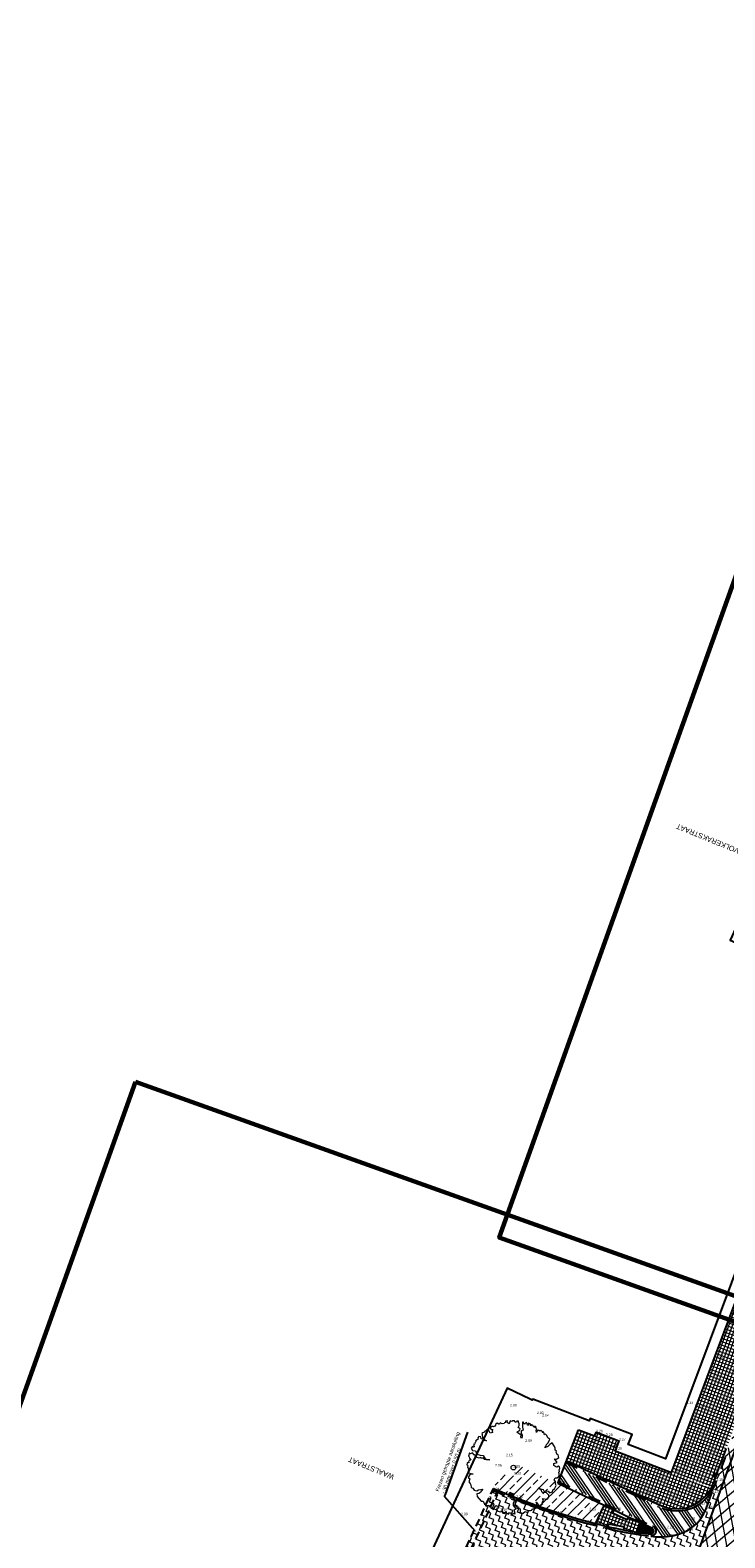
# Model space of a CAD drawing. Header units: metres. Extents: x 136326 to 137932, y 453212 to 454725.
# Tile 51 of 92: x 136539 to 136606, y 453922 to 454067. Entities that reach past the tile are written whole.
import ezdxf
from ezdxf import colors
from ezdxf.entities.mleader import LeaderData, LeaderLine
from ezdxf.math import Vec2, Vec3

# ---------------------------------------------------------------- set-up
doc = ezdxf.new("R2010")
doc.units = ezdxf.units.M
for name, pattern in [('CENTER__G5', [2.4, 1.5, -0.3, 0.3, -0.3]), ('DIVIDE__G5', [3.75, 1.5, -0.75, 0, -0.75, 0, -0.75]), ('HIDDEN__G5', [1.125, 0.75, -0.375])]:
    doc.linetypes.add(name, pattern=pattern)
for name, color, linetype, lineweight in [('-DR-alg-bladkaders viewports', 7, 'Continuous', 60), ('-DR-bs-boom', 253, 'Continuous', 13), ('-DR-v-vh-arc-asfalt opbreken', 252, 'Continuous', 9), ('-DR-v-vh-arc-asfalt opbreken middengeleiders', 252, 'Continuous', 9), ('-DR-v-vh-arc-asfalt-teervrij', 252, 'Continuous', 9), ('-DR-v-vh-arc-bss grijs keiformaat', 252, 'Continuous', 9), ('-DR-v-vh-arc-bss-rood', 11, 'Continuous', 9), ('-DR-v-vh-arc-tegels', 252, 'Continuous', 9)]:
    doc.layers.add(name, color=color, linetype=linetype, lineweight=lineweight)
doc.layers.add('-DR-alg-hulplijnen kantverharding asfalt nieuwe fietsstraat', color=7, linetype='Continuous', true_color=0xff9429, plot=False)
for name, color, linetype in [('-DR-alg-projectgrens 1-200', 3, 'PROJECTGRENS_1-200'), ('-DR-alg-txt-straatnaam', 2, 'Continuous'), ('-DR-bs-txt-hoogtemaat', 253, 'Continuous'), ('-DR-nw-vh-scheiding erfgrens en bebouwing', 3, 'Continuous'), ('-DR-v-txt', 2, 'Continuous'), ('-DR-v-vh-asfalt frezen aansluiting', 1, 'HIDDEN__G5'), ('-DR-v-vh-asfalt zagen', 10, 'CENTER__G5'), ('-DR-v-vh-band 18-20x25', 5, 'DIVIDE__G5'), ('-DR-v-vh-band achterkant band', 1, 'Continuous')]:
    doc.layers.add(name, color=color, linetype=linetype)
doc.layers.add('B-ME-IE-MEUBILAIR_TROTTOIRKOLK-S', color=1, linetype='Continuous', lineweight=0, true_color=0xff0000)
doc.styles.add('CE', font='txt', dxfattribs={"height": 1.8})
doc.styles.add('Drong', font='txt', dxfattribs={"height": 1.8})
doc.linetypes.add('PROJECTGRENS_1-200', pattern='A,0.32,-0.13,[133,ltypeshp.shx,S=0.13,R=0,X=-0.13,Y=0],-0.13,1.27', length=1.85)
pattern_1 = [(220.33563, (136419.718, 453326.2367), (0.5825375, -0.6860394), []), (280.33563, (136419.718, 453326.2367), (0.8853963, 0.1614725), [])]

# ---------------------------------------------------------------- blocks, each defined once
blk = doc.blocks.new('*U83')
blk.add_hatch(color=256).paths.add_polyline_path([(0.15, -0.04), (0.42, -0.05), (0.4, -0.44), (0.13, -0.43)])
blk.add_lwpolyline([(0, 0), (0.45, -0.03), (0.42, -0.48), (-0.03, -0.45)], close=True)
blk = doc.blocks.new('trottoirkolk')
blk.add_hatch(color=256).paths.add_polyline_path([(0.03, 0.15), (0.03, 0.42), (0.42, 0.42), (0.42, 0.15)])
blk.add_lwpolyline([(0, 0), (0, 0.45), (0.45, 0.45), (0.45, 0)], close=True)
blk = doc.blocks.new('Boom bestaand 1')
blk.add_lwpolyline([(-0.061, 0.392), (-0.074, 0.412), (-0.087, 0.422), (-0.093, 0.441), (-0.111, 0.462), (-0.124, 0.475), (-0.145, 0.464), (-0.173, 0.461), (-0.195, 0.453), (-0.189, 0.446), (-0.202, 0.443), (-0.207, 0.444), (-0.217, 0.447), (-0.224, 0.44), (-0.217, 0.434), (-0.227, 0.434), (-0.233, 0.433), (-0.25, 0.426), (-0.243, 0.417), (-0.248, 0.409), (-0.259, 0.404), (-0.254, 0.395), (-0.253, 0.381), (-0.246, 0.375), (-0.266, 0.379), (-0.273, 0.382), (-0.272, 0.393), (-0.285, 0.387), (-0.296, 0.388), (-0.299, 0.395), (-0.315, 0.382), (-0.303, 0.374), (-0.314, 0.372), (-0.323, 0.369), (-0.328, 0.373), (-0.34, 0.361), (-0.336, 0.346), (-0.353, 0.354), (-0.37, 0.333), (-0.349, 0.329), (-0.357, 0.316), (-0.371, 0.32), (-0.384, 0.319), (-0.38, 0.295), (-0.378, 0.294), (-0.389, 0.287), (-0.401, 0.29), (-0.406, 0.28), (-0.384, 0.27), (-0.359, 0.259), (-0.325, 0.253), (-0.327, 0.234), (-0.318, 0.228), (-0.301, 0.219), (-0.282, 0.222), (-0.261, 0.215), (-0.252, 0.201), (-0.27, 0.204), (-0.283, 0.212), (-0.295, 0.205), (-0.332, 0.185), (-0.341, 0.22), (-0.351, 0.229), (-0.372, 0.215), (-0.388, 0.236), (-0.404, 0.241), (-0.423, 0.241), (-0.432, 0.247), (-0.442, 0.229), (-0.432, 0.222), (-0.436, 0.211), (-0.442, 0.208), (-0.453, 0.207), (-0.461, 0.192), (-0.457, 0.18), (-0.467, 0.17), (-0.473, 0.165), (-0.447, 0.144), (-0.456, 0.136), (-0.471, 0.132), (-0.484, 0.14), (-0.488, 0.117), (-0.485, 0.116), (-0.475, 0.114), (-0.477, 0.101), (-0.471, 0.095), (-0.475, 0.075), (-0.493, 0.061), (-0.485, 0.047), (-0.488, 0.04), (-0.502, 0.03), (-0.497, 0.005), (-0.49, 0.002), (-0.483, -0.006), (-0.483, -0.021), (-0.489, -0.025), (-0.492, -0.035), (-0.488, -0.047), (-0.487, -0.059), (-0.48, -0.057), (-0.465, -0.049), (-0.459, -0.042), (-0.449, -0.053), (-0.433, -0.055), (-0.434, -0.082), (-0.444, -0.084), (-0.459, -0.079), (-0.469, -0.09), (-0.485, -0.087), (-0.483, -0.104), (-0.469, -0.111), (-0.479, -0.122), (-0.47, -0.128), (-0.467, -0.142), (-0.471, -0.153), (-0.467, -0.165), (-0.454, -0.165), (-0.422, -0.178), (-0.41, -0.166), (-0.389, -0.164), (-0.374, -0.151), (-0.391, -0.175), (-0.405, -0.175), (-0.417, -0.193), (-0.439, -0.189), (-0.45, -0.206), (-0.443, -0.223), (-0.429, -0.225), (-0.424, -0.237), (-0.425, -0.251), (-0.419, -0.261), (-0.412, -0.26), (-0.407, -0.27), (-0.401, -0.275), (-0.397, -0.273), (-0.392, -0.281), (-0.399, -0.285), (-0.391, -0.296), (-0.376, -0.295), (-0.37, -0.295), (-0.369, -0.305), (-0.374, -0.307), (-0.379, -0.311), (-0.369, -0.33), (-0.34, -0.327), (-0.325, -0.299), (-0.284, -0.301), (-0.261, -0.273), (-0.246, -0.245), (-0.205, -0.239), (-0.187, -0.217), (-0.174, -0.198), (-0.19, -0.236), (-0.203, -0.253), (-0.22, -0.253), (-0.228, -0.276), (-0.239, -0.281), (-0.237, -0.295), (-0.251, -0.313), (-0.279, -0.322), (-0.29, -0.33), (-0.317, -0.337), (-0.315, -0.361), (-0.33, -0.366), (-0.303, -0.391), (-0.293, -0.388), (-0.278, -0.392), (-0.253, -0.387), (-0.255, -0.402), (-0.247, -0.414), (-0.237, -0.413), (-0.236, -0.423), (-0.244, -0.433), (-0.223, -0.444), (-0.218, -0.44), (-0.21, -0.44), (-0.199, -0.449), (-0.19, -0.444), (-0.178, -0.448), (-0.164, -0.451), (-0.161, -0.445), (-0.155, -0.457), (-0.156, -0.461), (-0.14, -0.463), (-0.131, -0.451), (-0.11, -0.426), (-0.107, -0.424), (-0.112, -0.449), (-0.119, -0.453), (-0.11, -0.462), (-0.099, -0.481), (-0.089, -0.484), (-0.075, -0.475), (-0.048, -0.498), (-0.028, -0.49), (-0.011, -0.492), (0.016, -0.498), (0.029, -0.483), (0.056, -0.482), (0.072, -0.457), (0.069, -0.435), (0.076, -0.412), (0.08, -0.392), (0.093, -0.416), (0.104, -0.428), (0.107, -0.447), (0.102, -0.468), (0.13, -0.478), (0.193, -0.458), (0.2, -0.44), (0.236, -0.439), (0.259, -0.425), (0.265, -0.399), (0.278, -0.408), (0.283, -0.391), (0.302, -0.391), (0.326, -0.373), (0.295, -0.334), (0.305, -0.327), (0.317, -0.311), (0.333, -0.318), (0.326, -0.335), (0.355, -0.344), (0.378, -0.319), (0.379, -0.296), (0.402, -0.296), (0.41, -0.283), (0.4, -0.257), (0.419, -0.262), (0.426, -0.252), (0.435, -0.244), (0.423, -0.23), (0.437, -0.219), (0.454, -0.214), (0.448, -0.189), (0.461, -0.184), (0.458, -0.179), (0.416, -0.173), (0.414, -0.148), (0.371, -0.158), (0.349, -0.151), (0.331, -0.129), (0.29, -0.128), (0.347, -0.121), (0.359, -0.138), (0.374, -0.138), (0.386, -0.128), (0.412, -0.14), (0.432, -0.109), (0.463, -0.122), (0.48, -0.113), (0.486, -0.098), (0.481, -0.072), (0.494, -0.059), (0.493, -0.048), (0.486, -0.027), (0.492, -0.013), (0.496, -0.001), (0.485, 0.007), (0.488, 0.028), (0.494, 0.038), (0.492, 0.061), (0.476, 0.061), (0.453, 0.076), (0.437, 0.076), (0.472, 0.086), (0.489, 0.086), (0.486, 0.098), (0.476, 0.137), (0.465, 0.133), (0.455, 0.15), (0.446, 0.157), (0.426, 0.152), (0.451, 0.191), (0.45, 0.205), (0.44, 0.219), (0.421, 0.229), (0.383, 0.216), (0.375, 0.192), (0.366, 0.174), (0.334, 0.177), (0.307, 0.153), (0.34, 0.197), (0.364, 0.198), (0.369, 0.23), (0.38, 0.24), (0.4, 0.244), (0.403, 0.279), (0.384, 0.29), (0.382, 0.313), (0.356, 0.343), (0.341, 0.341), (0.314, 0.352), (0.292, 0.348), (0.279, 0.365), (0.283, 0.381), (0.282, 0.401), (0.27, 0.413), (0.256, 0.421), (0.238, 0.425), (0.233, 0.434), (0.217, 0.438), (0.204, 0.45), (0.189, 0.452), (0.176, 0.448), (0.181, 0.425), (0.173, 0.417), (0.149, 0.404), (0.132, 0.412), (0.137, 0.45), (0.087, 0.438), (0.099, 0.457), (0.094, 0.485), (0.064, 0.491), (0.056, 0.483), (0.031, 0.483), (0.017, 0.492), (0.006, 0.484), (-0.011, 0.491), (-0.032, 0.49), (-0.077, 0.485), (-0.072, 0.452), (-0.06, 0.424), (-0.061, 0.392)])
blk.add_circle((0, 0), 0.0251)

msp = doc.modelspace()

# ---------------------------------------------------------------- hatches: boundary and pattern name
at = {"layer": '-DR-v-vh-arc-asfalt opbreken'}
h = msp.add_hatch(dxfattribs=at)
h.set_pattern_fill('AVH-ASFALT_LAAG1-D', color=256, scale=30, angle=90, pattern_type=2)
h.set_pattern_definition([(220.33562535, (0, 0), (0.5825374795, -0.6860394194), []), (280.33562535, (0, 0), (0.885396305, 0.1614725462), [])])
edge = h.paths.add_edge_path()
edge.add_arc((131612.23, 456007.96), 5406.44, 339.97935, 340.47283)
edge.add_line((136707.7, 454200.84), (136710.13, 454199.98))
edge.add_line((136710.13, 454199.98), (136706.64, 454190.13))
edge.add_line((136706.64, 454190.13), (136694.1, 454155.14))
edge.add_line((136694.1, 454155.14), (136688.12, 454138.56))
edge.add_line((136688.12, 454138.56), (136682.04, 454121.67))
edge.add_line((136682.04, 454121.67), (136681.66, 454120.54))
edge.add_line((136681.66, 454120.54), (136681.37, 454119.76))
edge.add_line((136681.37, 454119.76), (136681.03, 454118.82))
edge.add_line((136681.03, 454118.82), (136680.62, 454117.68))
edge.add_line((136680.62, 454117.68), (136679.87, 454115.62))
edge.add_line((136679.87, 454115.62), (136680.03, 454115.44))
edge.add_line((136680.03, 454115.44), (136680.25, 454115.49))
edge.add_line((136680.25, 454115.49), (136678.39, 454110.36))
edge.add_line((136678.39, 454110.36), (136676.58, 454105.35))
edge.add_line((136676.58, 454105.35), (136674.76, 454100.28))
edge.add_line((136674.76, 454100.28), (136674.6, 454100.44))
edge.add_line((136674.6, 454100.44), (136674.37, 454100.39))
edge.add_line((136674.37, 454100.39), (136665.6, 454076.1))
edge.add_line((136665.6, 454076.1), (136659.09, 454058.05))
edge.add_line((136659.09, 454058.05), (136654.17, 454044.49))
edge.add_line((136654.17, 454044.49), (136648.7, 454029.42))
edge.add_line((136648.7, 454029.42), (136643.34, 454014.61))
edge.add_line((136643.34, 454014.61), (136640.33, 454006.29))
edge.add_line((136640.33, 454006.29), (136635.48, 453992.88))
edge.add_line((136635.48, 453992.88), (136630.18, 453978.27))
edge.add_line((136630.18, 453978.27), (136630.15, 453978.13))
edge.add_line((136630.15, 453978.13), (136630.32, 453978))
edge.add_line((136630.32, 453978), (136630.52, 453978.05))
edge.add_line((136630.52, 453978.05), (136629.43, 453975.05))
edge.add_line((136629.43, 453975.05), (136629.28, 453975.22))
edge.add_line((136629.28, 453975.22), (136629.06, 453975.17))
edge.add_line((136629.06, 453975.17), (136627.2, 453970.01))
edge.add_line((136627.2, 453970.01), (136621.58, 453954.53))
edge.add_line((136621.58, 453954.53), (136617.02, 453941.92))
edge.add_line((136617.02, 453941.92), (136614.72, 453935.57))
edge.add_line((136614.72, 453935.57), (136611.61, 453926.88))
edge.add_line((136611.61, 453926.88), (136610.7, 453924.44))
edge.add_line((136610.7, 453924.44), (136610.22, 453923.15))
edge.add_line((136610.22, 453923.15), (136607.74, 453924.45))
edge.add_line((136607.74, 453924.45), (136610.21, 453931.27))
edge.add_line((136610.21, 453931.27), (136611.02, 453933.5))
edge.add_line((136611.02, 453933.5), (136620.11, 453958.62))
edge.add_line((136620.11, 453958.62), (136618.13, 453959.32))
edge.add_line((136618.13, 453959.32), (136622.84, 453972.31))
edge.add_line((136622.84, 453972.31), (136624.81, 453971.6))
edge.add_line((136624.81, 453971.6), (136653.38, 454050.49))
edge.add_line((136653.38, 454050.49), (136651.4, 454051.19))
edge.add_line((136651.4, 454051.19), (136660.43, 454076.14))
edge.add_line((136660.43, 454076.14), (136662.4, 454075.42))
edge.add_line((136662.4, 454075.42), (136687.26, 454144.06))
edge.add_line((136687.26, 454144.06), (136685.28, 454144.75))
edge.add_line((136685.28, 454144.75), (136689.98, 454157.75))
edge.add_line((136689.98, 454157.75), (136691.95, 454157.02))
h.paths.add_polyline_path([(136604.47, 453926.62), (136605.14, 453926.38), (136607.31, 453932.37), (136606.7, 453932.6), (136605.62, 453929.65), (136604.78, 453927.35), (136604.68, 453927.07), (136604.52, 453926.7)])
h = msp.add_hatch(dxfattribs=at)
h.set_pattern_fill('AVH-ASFALT_LAAG1-D', color=256, scale=30, angle=90, pattern_type=2)
h.set_pattern_definition(pattern_1)
h.paths.add_polyline_path([(136608.05, 453925.32), (136610.21, 453931.27), (136607.31, 453932.37), (136605.14, 453926.38)])
h = msp.add_hatch(dxfattribs=at)
h.set_pattern_fill('AVH-ASFALT_LAAG1-D', color=256, scale=30, angle=90, pattern_type=2)
h.set_pattern_definition(pattern_1)
h.paths.add_polyline_path([(136599.15, 453900.72), (136608.05, 453925.32), (136605.14, 453926.38), (136596.4, 453902.25), (136595.96, 453902.41), (136596.23, 453901.78)])
at = {"layer": '-DR-v-vh-arc-asfalt opbreken middengeleiders'}
h = msp.add_hatch(color=256, dxfattribs=at)
h.dxf.hatch_style = 1
h.paths.add_polyline_path([(136597.3, 453922.78), (136597.14, 453922.43), (136598.48, 453922.25), (136598.55, 453922.25), (136598.62, 453922.28), (136598.68, 453922.32), (136598.73, 453922.38), (136598.77, 453922.44), (136598.78, 453922.51), (136598.78, 453922.57), (136598.77, 453922.64), (136598.74, 453922.7), (136598.71, 453922.75), (136598.65, 453922.8), (136598.6, 453922.83), (136597.55, 453923.32)])
at = {"layer": '-DR-v-vh-arc-asfalt-teervrij'}
h = msp.add_hatch(dxfattribs=at)
h.set_pattern_fill('ZIGZAG', color=256, scale=0.15, angle=70.08)
h.set_pattern_definition([(70.08, (0, 0), (-0.28549354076, 0.6100176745), [0.47625, -0.47625]), (160.08, (0.16226, 0.44776), (-0.6100176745, -0.28549354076), [0.47625, -0.47625])])
edge = h.paths.add_edge_path(flags=16)
edge.add_arc((136599.66, 453915.52), 0.5, 278.8493, 414.8538)
edge.add_arc((136596.49, 453911.02), 6, 54.8538, 65.5095)
edge.add_line((136598.98, 453916.48), (136595.52, 453918.06))
edge.add_line((136595.52, 453918.06), (136594.69, 453916.24))
edge.add_line((136594.69, 453916.24), (136596.33, 453915.49))
edge.add_arc((136598.81, 453920.95), 6, 245.5095, 278.8493)
edge = h.paths.add_edge_path()
edge.add_arc((136596.37, 453908.97), 0.5, 276.5778, 375.9687)
edge.add_arc((136591.09, 453907.42), 6, 16.4164, 58.2997)
edge.add_arc((136515.49, 453784.86), 150, 58.328, 64.1608)
edge.add_line((136580.87, 453919.86), (136580.43, 453920.11))
edge.add_line((136580.43, 453920.11), (136580.39, 453920.13))
edge.add_line((136580.39, 453920.13), (136583.33, 453926.46))
edge.add_line((136583.33, 453926.46), (136585.51, 453925.56))
edge.add_line((136585.51, 453925.56), (136586.45, 453925.21))
edge.add_line((136586.45, 453925.21), (136587.39, 453924.87))
edge.add_line((136587.39, 453924.87), (136588.34, 453924.54))
edge.add_line((136588.34, 453924.54), (136589.3, 453924.22))
edge.add_line((136589.3, 453924.22), (136590.01, 453923.99))
edge.add_line((136590.01, 453923.99), (136590.73, 453923.76))
edge.add_line((136590.73, 453923.76), (136591.46, 453923.54))
edge.add_line((136591.46, 453923.54), (136592.18, 453923.33))
edge.add_line((136592.18, 453923.33), (136594.13, 453922.84))
edge.add_line((136594.13, 453922.84), (136594.63, 453922.71))
edge.add_line((136594.63, 453922.71), (136595.12, 453922.61))
edge.add_line((136595.12, 453922.61), (136595.61, 453922.51))
edge.add_line((136595.61, 453922.51), (136596.1, 453922.41))
edge.add_line((136596.1, 453922.41), (136596.59, 453922.33))
edge.add_line((136596.59, 453922.33), (136597.08, 453922.24))
edge.add_line((136597.08, 453922.24), (136598.49, 453922.05))
edge.add_line((136598.49, 453922.05), (136599.02, 453921.99))
edge.add_line((136599.02, 453921.99), (136599.54, 453921.98))
edge.add_line((136599.54, 453921.98), (136600.07, 453922.02))
edge.add_line((136600.07, 453922.02), (136600.72, 453922.13))
edge.add_line((136600.72, 453922.13), (136601.35, 453922.32))
edge.add_line((136601.35, 453922.32), (136601.95, 453922.58))
edge.add_line((136601.95, 453922.58), (136602.2, 453922.71))
edge.add_line((136602.2, 453922.71), (136602.44, 453922.88))
edge.add_line((136602.44, 453922.88), (136602.68, 453923.07))
edge.add_line((136602.68, 453923.07), (136602.91, 453923.28))
edge.add_line((136602.91, 453923.28), (136603.15, 453923.54))
edge.add_line((136603.15, 453923.54), (136603.38, 453923.85))
edge.add_line((136603.38, 453923.85), (136603.6, 453924.23))
edge.add_line((136603.6, 453924.23), (136603.7, 453924.45))
edge.add_line((136603.7, 453924.45), (136604.52, 453926.58))
edge.add_line((136604.52, 453926.58), (136605.14, 453926.38))
edge.add_line((136605.14, 453926.38), (136596.4, 453902.25))
edge.add_line((136596.4, 453902.25), (136595.96, 453902.41))
edge.add_line((136595.96, 453902.41), (136596.16, 453903.06))
edge.add_line((136596.16, 453903.06), (136596.23, 453903.48))
edge.add_line((136596.23, 453903.48), (136596.25, 453903.9))
edge.add_line((136596.25, 453903.9), (136596.42, 453907.32))
edge.add_line((136596.42, 453907.32), (136596.43, 453908.48))
h.paths.add_polyline_path([(136595.52, 453918.06), (136597.92, 453916.96), (136597.8, 453917.21), (136589.3, 453920.88), (136588.7, 453920.94), (136587.89, 453919.96), (136588.15, 453918.94), (136594.52, 453916.07), (136595.09, 453916.06), (136594.69, 453916.24)], flags=16)
at = {"layer": '-DR-v-vh-arc-bss grijs keiformaat'}
h = msp.add_hatch(dxfattribs=at)
h.set_pattern_fill('ANSI33', color=256, scale=0.2)
edge = h.paths.add_edge_path()
edge.add_line((136584.22, 453928.36), (136583.43, 453926.66))
edge.add_line((136583.43, 453926.66), (136584.7, 453926.1))
edge.add_line((136584.7, 453926.1), (136584.8, 453926.33))
edge.add_line((136584.8, 453926.33), (136585.21, 453926.16))
edge.add_line((136585.21, 453926.16), (136585.13, 453925.95))
edge.add_line((136585.13, 453925.95), (136588.61, 453924.65))
edge.add_arc((136603.99, 453972.01), 49.8, 252.0094, 257.6332)
edge.add_line((136593.33, 453923.37), (136594.06, 453924.97))
edge.add_line((136594.06, 453924.97), (136589.56, 453927.1))
edge.add_line((136589.56, 453927.1), (136585.92, 453928.82))
edge.add_line((136585.92, 453928.82), (136585.42, 453927.79))
edge.add_line((136585.42, 453927.79), (136584.22, 453928.36))
at = {"layer": '-DR-v-vh-arc-bss-rood'}
h = msp.add_hatch(dxfattribs=at)
h.set_pattern_fill('ANSI34', color=256, scale=0.07, angle=79.4189464)
edge = h.paths.add_edge_path()
edge.add_arc((136598.47, 453922.56), 0.512, -87.5989, 22.342, ccw=False)
edge.add_line((136598.49, 453922.05), (136599.02, 453921.99))
edge.add_arc((136599.2, 453940.13), 18.15, 269.4327, 271.9292)
edge.add_arc((136599.78, 453926.39), 4.39, 270.359, 330.5119)
edge.add_line((136603.6, 453924.23), (136603.8, 453924.67))
edge.add_line((136603.8, 453924.67), (136604.37, 453926.21))
edge.add_line((136604.37, 453926.21), (136604.27, 453926.27))
edge.add_arc((136600.65, 453928.65), 4.33, 304.8431, 326.6411, ccw=False)
edge.add_line((136603.12, 453925.09), (136602.74, 453924.88))
edge.add_line((136602.74, 453924.88), (136602.33, 453924.71))
edge.add_line((136602.33, 453924.71), (136601.9, 453924.58))
edge.add_line((136601.9, 453924.58), (136601.46, 453924.51))
edge.add_line((136601.46, 453924.51), (136600.98, 453924.48))
edge.add_line((136600.98, 453924.48), (136600.49, 453924.51))
edge.add_line((136600.49, 453924.51), (136600.02, 453924.6))
edge.add_line((136600.02, 453924.6), (136599.55, 453924.75))
edge.add_line((136599.55, 453924.75), (136596.9, 453926.02))
edge.add_line((136596.9, 453926.02), (136593.21, 453927.76))
edge.add_line((136593.21, 453927.76), (136590.34, 453929.11))
edge.add_line((136590.34, 453929.11), (136589.63, 453927.28))
edge.add_line((136589.63, 453927.28), (136589.65, 453927.28))
edge.add_line((136589.65, 453927.28), (136594.13, 453925.16))
edge.add_line((136594.13, 453925.16), (136598.68, 453923))
edge.add_line((136598.68, 453923), (136598.79, 453922.94))
edge.add_line((136598.79, 453922.94), (136598.88, 453922.86))
edge.add_line((136598.88, 453922.86), (136598.94, 453922.75))
at = {"layer": '-DR-v-vh-arc-tegels'}
h = msp.add_hatch(dxfattribs=at)
h.set_pattern_fill('ANSI37', color=256, scale=0.1, angle=295.01)
h.paths.add_polyline_path([(136608.18, 453937.23), (136608.2, 453937.3), (136608.2, 453937.38), (136608.18, 453937.46), (136608.14, 453937.53), (136608.09, 453937.58), (136608, 453937.63), (136606.42, 453938.21), (136608.48, 453943.93), (136610.5, 453949.52), (136611.01, 453950.94), (136609.24, 453951.53), (136600.49, 453928.18), (136604.35, 453926.77), (136604.6, 453927.41), (136605.1, 453928.77), (136605.21, 453929.03), (136605.72, 453930.45), (136605.8, 453930.66), (136606.14, 453931.59), (136606.47, 453932.54)])
h = msp.add_hatch(dxfattribs=at)
h.set_pattern_fill('ANSI37', color=256, scale=0.1, angle=295.01)
edge = h.paths.add_edge_path()
edge.add_line((136593.3, 453932.05), (136593.11, 453931.7))
edge.add_line((136593.11, 453931.7), (136591.57, 453932.27))
edge.add_line((136591.57, 453932.27), (136590.4, 453929.27))
edge.add_line((136590.4, 453929.27), (136595.15, 453927.03))
edge.add_line((136595.15, 453927.03), (136596.05, 453926.6))
edge.add_line((136596.05, 453926.6), (136597.86, 453925.75))
edge.add_line((136597.86, 453925.75), (136599.63, 453924.93))
edge.add_arc((136600.97, 453928.49), 3.8, 249.3239, 331.5582)
edge.add_line((136604.31, 453926.68), (136599.95, 453928.39))
edge.add_line((136599.95, 453928.39), (136595.07, 453930.26))
edge.add_line((136595.07, 453930.26), (136595.44, 453931.22))
edge.add_line((136595.44, 453931.22), (136593.3, 453932.05))
h = msp.add_hatch(dxfattribs=at)
h.set_pattern_fill('ANSI37', color=256, scale=0.1, angle=295.01)
h.paths.add_polyline_path([(136594.84, 453924.27), (136594.98, 453924.54), (136594.02, 453924.99), (136593.44, 453923.78), (136593.2, 453923.26), (136594.17, 453923), (136594.4, 453922.96), (136594.48, 453923.24), (136595.94, 453922.94), (136595.89, 453922.65), (136596.13, 453922.6), (136597.09, 453922.44), (136597.14, 453922.43), (136597.3, 453922.78), (136597.55, 453923.32), (136596.79, 453923.67), (136596.32, 453923.89), (136596.2, 453923.61)])

# ---------------------------------------------------------------- linework, layer by layer
at = {"layer": '-DR-alg-bladkaders viewports'}
for points in [[(136698.08, 454116.46), (136632.64, 453933.32), (136583.96, 453950.72), (136649.41, 454133.86)], [(136549.06, 453965.66), (136483.63, 453782.54), (136636.37, 453727.96), (136701.8, 453911.08)]]:
    msp.add_lwpolyline(points, close=True, dxfattribs=at)
at = {"layer": '-DR-alg-hulplijnen kantverharding asfalt nieuwe fietsstraat'}
msp.add_lwpolyline([(136755.27, 454349.46, -0.010389), (136695.27, 454172.35), (136617.17, 453956.66), (136616.79, 453956.8, -0.016644), (136615.56, 453953.71), (136612.6, 453946.98), (136608.34, 453935.22), (136607.1, 453931.8), (136594.84, 453897.94), (136593.4, 453893.95), (136588.98, 453881.76), (136586.93, 453874.65, -0.015888), (136585.95, 453871.63), (136586.33, 453871.49), (136577.74, 453847.77, 0.004102), (136569.55, 453824.57, -0.004267), (136561.02, 453800.42)], format="xyb", dxfattribs=at)
at = {"layer": '-DR-alg-projectgrens 1-200', "flags": 128}
msp.add_lwpolyline([(136672.43, 453896.56), (136667.19, 453897.49), (136645.08, 453905.17), (136624.48, 453912.59), (136625.18, 453914.83), (136624.39, 453916.76), (136621.16, 453919.31), (136624.07, 453927.4), (136623.28, 453929.14), (136623.21, 453929.19), (136624.09, 453931.64), (136629.3, 453946.51), (136630.54, 453950.15), (136638.49, 453971.96), (136644.07, 453987.26), (136644.82, 453989.7), (136651.2, 454007.42), (136658.51, 454027.64), (136665.47, 454047.01), (136669.5, 454058.36), (136675.35, 454074.42), (136676.26, 454077.09), (136678.75, 454083.76), (136682.53, 454094.17), (136686.1, 454103.64), (136687.04, 454106.47), (136697.8, 454137.24), (136697.72, 454137.25), (136705.56, 454159.78), (136713.08, 454181.73), (136719.61, 454200.72), (136727.5, 454223.75), (136730.58, 454232.72), (136734.46, 454243.96), (136738.03, 454254.31), (136742.18, 454266.27), (136750.57, 454290.84), (136760.39, 454319.46), (136770.67, 454349.33), (136772.71, 454355.24), (136774.61, 454360.47), (136777, 454367), (136784.31, 454387.21), (136790.34, 454404.08), (136797.31, 454423.36), (136807.06, 454450.09), (136800.65, 454453.2), (136785.08, 454462.69), (136769.75, 454470.24), (136763.46, 454464.39), (136767.22, 454456.49), (136768.45, 454452.9), (136769.61, 454448.54), (136767.19, 454443.6), (136763.98, 454431.79), (136763.5, 454430.81), (136764.78, 454430.22), (136759.65, 454419.87), (136760.21, 454419.61), (136758.31, 454415.76), (136757.43, 454413.93), (136755.51, 454410.04), (136754.99, 454410.29), (136749.87, 454399.96), (136748.62, 454400.58), (136748.55, 454400.45), (136744.29, 454402.55), (136738.76, 454389.72), (136744.83, 454387.06), (136753.52, 454383.26), (136750.45, 454376.23), (136747.3, 454369), (136747.7, 454368.82), (136745.42, 454363.66), (136743.77, 454359.88), (136741.47, 454354.71), (136741.11, 454354.88), (136737.94, 454347.85), (136734.86, 454340.78), (136727.19, 454344.18), (136720.4, 454330.29), (136716.71, 454321.73), (136725.35, 454317.89), (136722.2, 454310.81), (136718.14, 454301.49), (136714.13, 454292.71), (136709.75, 454294.64), (136707.09, 454288.61), (136709.57, 454287.51), (136709.53, 454287.41), (136709.62, 454287.37), (136709.42, 454286.94), (136712.12, 454285.77), (136724.41, 454280.41), (136724.39, 454280.37), (136724.56, 454280.3), (136719.33, 454264.62), (136718.55, 454264.28), (136712.15, 454267.04), (136705.34, 454251.49), (136713.15, 454248.12), (136713.63, 454247.11), (136703.36, 454216.02), (136702.53, 454215.66), (136698.41, 454217.53), (136692.76, 454204.71), (136698.17, 454202.29), (136696.08, 454197.55), (136697.12, 454197.07), (136693.34, 454185.77), (136691.21, 454179.8), (136691.15, 454179.82), (136689.26, 454174.47), (136688.68, 454172.92), (136686.65, 454167.86), (136686.79, 454167.81), (136683.5, 454158.73), (136679.62, 454148.16), (136677.54, 454142.39), (136675.6, 454137.02), (136671.76, 454126.4), (136667.08, 454113.48), (136666.31, 454113.05), (136658.98, 454114.56), (136655.86, 454098.89), (136661.09, 454097.82), (136661.27, 454097.52), (136621.35, 453987.86), (136615.21, 453990.58), (136612.09, 453983.67), (136608.8, 453985.14), (136606.12, 453979.27), (136610.37, 453977.39), (136616.1, 453974.91), (136616.42, 453974.22), (136608.39, 453952.14), (136599.91, 453929.48), (136596.33, 453930.85), (136596.7, 453931.8), (136592.69, 453933.36), (136592.58, 453933.11), (136587.17, 453935.21), (136587.11, 453935.1), (136586.91, 453935.2), (136584.73, 453936.25), (136573.42, 453911.9), (136576.91, 453910.23), (136577.76, 453910.82), (136581.71, 453908.92), (136581.78, 453907.89), (136588.36, 453904.74), (136581.36, 453890.29), (136584.41, 453889.22), (136581.92, 453882.3), (136582.6, 453881.58), (136581.14, 453877.48), (136580.13, 453877.28), (136578.3, 453872.1), (136578.99, 453871.38), (136577.53, 453867.31), (136576.54, 453867.19), (136574.65, 453861.99), (136575.36, 453861.22), (136573.86, 453857.1), (136572.82, 453856.86), (136568.25, 453844.06), (136569.05, 453843.72), (136568.25, 453841.99), (136569.92, 453841.29), (136566.69, 453833.86), (136560.76, 453836.49), (136555.19, 453823.56), (136563.21, 453820.33), (136562.24, 453817.94), (136562.06, 453818.01), (136558.02, 453808.01), (136558.22, 453807.93), (136557.15, 453805.25), (136555.48, 453804.56), (136553.67, 453802.5), (136552.61, 453799.7), (136545.82, 453781.42), (136541.65, 453783.36), (136534.75, 453768.68), (136539.52, 453766.45), (136534.81, 453753.87), (136534.79, 453753.88), (136534.38, 453752.87), (136534.18, 453752.96), (136532.93, 453749.67), (136533.1, 453749.6), (136532.77, 453748.71), (136532.58, 453748.79), (136530.46, 453743.08), (136530.63, 453743.02), (136516.49, 453704.59), (136514.58, 453699.22), (136492.18, 453636.4), (136492.74, 453636.2), (136489.16, 453626.34), (136485.08, 453628.25), (136478.16, 453613.79), (136483.14, 453611.48), (136461.87, 453552.94), (136457.35, 453554.58), (136454.06, 453545.42), (136458.65, 453543.78), (136443.6, 453501.59), (136437.01, 453503.95), (136431.44, 453488.4), (136437.02, 453486.39), (136418.28, 453434.81), (136419.18, 453434.43), (136413.9, 453419.74), (136407.36, 453401.47), (136407.06, 453400.06), (136406.47, 453398.45), (136401.9, 453385.59), (136396.2, 453388.28), (136390.1, 453375.66), (136397.16, 453372.35), (136391.91, 453357.79), (136390.97, 453355.46), (136388.62, 453350.37), (136384.3, 453352.27), (136382.13, 453347.54), (136391.36, 453344.24), (136383.17, 453321.66), (136379.28, 453323.12), (136369.94, 453296.99), (136366.76, 453298.17), (136365.33, 453294.3), (136367.98, 453293.35), (136367.4, 453291.75), (136367.87, 453291.23), (136363.52, 453279.25), (136362.09, 453275.28), (136356.43, 453259.57), (136355.26, 453256.31), (136348.51, 453237.97), (136370.65, 453230.07), (136374.33, 453240.69), (136372.77, 453241.8), (136382.16, 453267.94), (136384.55, 453274.65), (136388.98, 453286.66), (136392.89, 453297.45), (136398.36, 453312.66), (136406.21, 453334.43), (136411.92, 453350.35), (136415.83, 453361.34), (136419.47, 453371.4), (136422.52, 453379.92), (136425.01, 453387.05), (136430.13, 453401.33), (136433.01, 453409.36), (136437.5, 453421.97), (136444.42, 453441.3), (136447.9, 453451.04), (136454.67, 453469.85), (136458.25, 453479.67), (136467.65, 453501.92), (136478.42, 453531.47), (136485.6, 453551.26), (136497.27, 453583.74), (136504.56, 453604), (136511.58, 453623.5), (136513.58, 453629.05), (136518.67, 453642.89), (136519.01, 453643.4), (136522.68, 453653.62), (136522.66, 453653.96), (136523.62, 453656.59), (136528.73, 453670.93), (136534.76, 453688), (136543.62, 453712.77), (136551.35, 453734.38), (136563.42, 453767.68), (136566.61, 453776.65), (136569.18, 453777.97), (136577.49, 453774.87), (136583.87, 453792.7), (136575.92, 453795.62), (136575.2, 453797.15), (136577, 453801.81), (136581.96, 453815.42), (136586.27, 453827.27), (136591.15, 453840.67), (136596.41, 453855.14), (136603.76, 453874.95), (136606.2, 453881.94), (136608.18, 453887.61), (136608.47, 453887.62), (136610.07, 453888.67), (136612.88, 453896.33), (136616.92, 453896.19), (136618.85, 453897.19), (136619.76, 453899.43), (136644.45, 453890.65), (136649.47, 453889.41), (136663.04, 453887.01), (136671.45, 453886.36), (136675.95, 453886.02), (136676.72, 453896.24)], close=True, dxfattribs=at)
at = {"layer": '-DR-nw-vh-scheiding erfgrens en bebouwing', "flags": 128}
for points in [[(136591.57, 453932.27), (136593.11, 453931.7), (136593.3, 453932.05), (136595.44, 453931.22), (136595.07, 453930.26), (136600.49, 453928.18), (136609.33, 453951.79), (136617.5, 453974.26), (136616.92, 453975.61), (136610.77, 453978.3), (136607.45, 453979.77), (136609.58, 453984.44), (136612.58, 453983.12), (136615.43, 453989.44), (136621.96, 453986.5)], [(136589.57, 453927.11), (136591.57, 453932.27)]]:
    msp.add_lwpolyline(points, dxfattribs=at)
at = {"layer": '-DR-v-vh-asfalt frezen aansluiting', "flags": 128}
for points in [[(136580.31, 453919.96), (136583.42, 453926.64)], [(136580.76, 453919.75), (136583.87, 453926.43)]]:
    msp.add_lwpolyline(points, dxfattribs=at)
at = {"layer": '-DR-v-vh-asfalt zagen', "const_width": 0.05, "flags": 128}
msp.add_lwpolyline([(136604.46, 453926.59), (136605.14, 453926.38), (136596.4, 453902.25), (136595.96, 453902.41)], dxfattribs=at)
at = {"layer": '-DR-v-vh-band 18-20x25', "ltscale": 0.8}
for points in [[(136590.34, 453929.11), (136593.21, 453927.76), (136596.9, 453926.02), (136599.55, 453924.74), (136600.02, 453924.6), (136600.49, 453924.51), (136600.98, 453924.48), (136601.46, 453924.51), (136601.9, 453924.58), (136602.33, 453924.71), (136602.74, 453924.88), (136603.12, 453925.09)], [(136605.62, 453929.65), (136604.78, 453927.35), (136604.68, 453927.07), (136604.56, 453926.79), (136604.42, 453926.52), (136604.27, 453926.27), (136604.03, 453925.94), (136603.75, 453925.63), (136603.45, 453925.35), (136603.12, 453925.09)], [(136583.33, 453926.46), (136583.34, 453926.46), (136585.51, 453925.56), (136586.45, 453925.21), (136587.39, 453924.87), (136588.34, 453924.54), (136589.3, 453924.22), (136590.01, 453923.99), (136590.73, 453923.76), (136591.46, 453923.54), (136592.18, 453923.33), (136594.13, 453922.84), (136594.63, 453922.71), (136595.12, 453922.61), (136595.61, 453922.51), (136596.1, 453922.41), (136596.59, 453922.33), (136597.08, 453922.24), (136598.49, 453922.05)], [(136589.63, 453927.28), (136589.65, 453927.28), (136594.13, 453925.16), (136598.68, 453923), (136598.79, 453922.94), (136598.88, 453922.86), (136598.94, 453922.75), (136598.98, 453922.66), (136598.99, 453922.56), (136598.97, 453922.45), (136598.94, 453922.36), (136598.89, 453922.25), (136598.81, 453922.17), (136598.72, 453922.1), (136598.61, 453922.06), (136598.49, 453922.05)]]:
    msp.add_lwpolyline(points, dxfattribs=at)
at = {"layer": '-DR-v-vh-band achterkant band'}
for points in [[(136590.38, 453929.2), (136590.54, 453929.12), (136590.58, 453929.21), (136594.2, 453927.5), (136596.22, 453926.54), (136597.58, 453925.9), (136597.81, 453925.79), (136598.71, 453925.35), (136599.35, 453925.05), (136599.63, 453924.93), (136600.37, 453924.72), (136601.14, 453924.67), (136601.91, 453924.78), (136602.64, 453925.05), (136603.31, 453925.47), (136603.87, 453926.02), (136604.31, 453926.68), (136604.6, 453927.41), (136605.1, 453928.77), (136605.21, 453929.03), (136605.72, 453930.45)], [(136583.42, 453926.64), (136585.59, 453925.74), (136586.53, 453925.39), (136587.46, 453925.04), (136588.4, 453924.72), (136589.35, 453924.4), (136590.07, 453924.17), (136590.79, 453923.95), (136591.51, 453923.73), (136592.23, 453923.53), (136593.2, 453923.26), (136594.17, 453923), (136594.4, 453922.96), (136595.89, 453922.65), (136596.13, 453922.6), (136597.09, 453922.44), (136597.14, 453922.43), (136598.48, 453922.25), (136598.55, 453922.25), (136598.62, 453922.28), (136598.68, 453922.32), (136598.73, 453922.38), (136598.77, 453922.44), (136598.78, 453922.51), (136598.78, 453922.57), (136598.77, 453922.64), (136598.74, 453922.7), (136598.71, 453922.75), (136598.65, 453922.8), (136598.6, 453922.83), (136597.55, 453923.32), (136596.79, 453923.67), (136596.32, 453923.89), (136594.98, 453924.54), (136594.02, 453924.99), (136589.57, 453927.11)], [(136598.49, 453922.05), (136599.02, 453921.99), (136599.54, 453921.98), (136600.07, 453922.02), (136600.72, 453922.13), (136601.35, 453922.32), (136601.95, 453922.58), (136602.2, 453922.71), (136602.44, 453922.88), (136602.68, 453923.07), (136602.91, 453923.28), (136603.15, 453923.54), (136603.38, 453923.85), (136603.6, 453924.23), (136603.8, 453924.67), (136604.37, 453926.21), (136604.27, 453926.27)], [(136593.2, 453923.26), (136593.44, 453923.78), (136594.02, 453924.99)], [(136596.32, 453923.89), (136596.2, 453923.61), (136594.84, 453924.27), (136594.98, 453924.54)], [(136597.14, 453922.43), (136597.3, 453922.78), (136597.55, 453923.32)], [(136594.4, 453922.96), (136594.48, 453923.24), (136595.94, 453922.94), (136595.89, 453922.65)]]:
    msp.add_lwpolyline(points, dxfattribs=at)

# ---------------------------------------------------------------- block references
at = {"layer": '-DR-bs-boom', "xscale": 9, "yscale": 9, "rotation": 293.3958673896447}
msp.add_blockref('Boom bestaand 1', (136585.32, 453928.64), dxfattribs=at)
at = {"layer": 'B-ME-IE-MEUBILAIR_TROTTOIRKOLK-S', "rotation": 70}
for name, p in [('trottoirkolk', (136604.86, 453927.59)), ('*U83', (136584.8, 453925.87)), ('trottoirkolk', (136597.48, 453922.22))]:
    msp.add_blockref(name, p, dxfattribs=at)

# ---------------------------------------------------------------- texts
at = {"layer": '-DR-alg-txt-straatnaam', "style": 'Drong'}
for s, p in [('VOLKERAKSTRAAT', (136607.03, 453988.03)), ('WAALSTRAAT', (136573.94, 453927.92))]:
    msp.add_text(s, height=0.5, rotation=157.7183, dxfattribs=at).set_placement(p)
at = {"layer": '-DR-bs-txt-hoogtemaat', "color": 253, "char_height": 0.24, "attachment_point": 7, "style": 'Drong'}
for s, insert in [('2.20', (136604.73, 453939.05, 2.19)), ('2.33', (136601.92, 453934.73, 2.33)), ('2.00', (136584.99, 453934.51, 2)), ('2.00', (136587.57, 453933.77, 2)), ('2.04', (136588.08, 453933.53, 2.04)), ('2.30', (136602.71, 453934.44, 2.3)), ('2.26', (136593.25, 453932.02, 2.26)), ('2.28', (136594.19, 453931.67, 2.28)), ('2.09', (136586.46, 453931.1, 2.09)), ('2.18', (136592.87, 453931.16, 2.18)), ('2.25', (136594.56, 453930.53, 2.25)), ('2.25', (136595.09, 453930.33, 2.25)), ('2.27', (136595.44, 453931.22, 2.27)), ('2.15', (136584.61, 453929.72, 2.15)), ('2.08', (136590.49, 453929.04, 2.08)), ('2.06', (136583.56, 453928.74, 2.06)), ('2.05', (136585.32, 453928.64, 2.05)), ('2.13', (136585.39, 453927.98, 2.13)), ('2.12', (136593.21, 453927.76, 2.12)), ('2.17', (136594.2, 453927.5, 2.17)), ('2.26', (136600.49, 453928.18, 2.26)), ('2.15', (136604.78, 453927.35, 2.15)), ('2.04', (136583.34, 453926.46, 2.04)), ('2.13', (136589.57, 453927.11, 2.13)), ('2.14', (136593.41, 453926.58, 2.14)), ('2.19', (136596.89, 453926.56, 2.19)), ('2.15', (136596.9, 453926.02, 2.15)), ('2.20', (136597.7, 453926.17, 2.2)), ('2.27', (136601.95, 453926.7, 2.27)), ('2.17', (136604.37, 453926.21, 2.17)), ('2.10', (136584.07, 453924.49, 2.1)), ('2.06', (136585.51, 453925.56, 2.06)), ('2.16', (136585.59, 453925.74, 2.16)), ('2.23', (136592.6, 453924.53, 2.23)), ('2.21', (136594.02, 453924.99, 2.21)), ('2.18', (136594.98, 453924.54, 2.18)), ('2.19', (136601.46, 453924.51, 2.19)), ('2.27', (136602.47, 453925.34, 2.27)), ('2.17', (136603.12, 453925.09, 2.17)), ('2.20', (136603.8, 453924.67, 2.2)), ('2.09', (136580.29, 453924.06, 2.09)), ('2.12', (136589.3, 453924.22, 2.12)), ('2.16', (136592.18, 453923.33, 2.16)), ('2.26', (136593.2, 453923.26, 2.25)), ('2.26', (136593.44, 453923.78, 2.26)), ('2.19', (136596.79, 453923.67, 2.19)), ('2.20', (136602.11, 453923.62, 2.2)), ('2.18', (136594.63, 453922.71, 2.18)), ('2.22', (136600.06, 453922.81, 2.22)), ('2.25', (136600.07, 453922.02, 2.25)), ('2.24', (136601.95, 453922.58, 2.24))]:
    msp.add_mtext(s, dxfattribs=dict(at, insert=insert))

# ---------------------------------------------------------------- leaders
at = {"layer": '-DR-v-txt'}
ml = msp.add_multileader_mtext('Standard', dxfattribs=at)
ml.set_content('Frezen getrapte aansluiting\\P- 30 mm over 0,50 m ', color=7, style='CE')
ml.set_leader_properties(color=256, linetype='ByLayer', lineweight=-1)
ml.build(insert=Vec2(0, 0))
ml.multileader.update_dxf_attribs({"text_left_attachment_type": 5, "text_right_attachment_type": 5, "dogleg_length": 1, "arrow_head_size": 0.5, "scale": 0.2})
ctx = ml.context
ctx.base_point, ctx.scale, ctx.char_height, ctx.arrow_head_size, ctx.landing_gap_size, ctx.plane_origin, ctx.plane_x_axis, ctx.plane_y_axis = Vec3(136578.79, 453926.05), 0.2, 0.36, 0.5, 0.04, Vec3(136572.97, 453918.19), Vec3(0.336438, 0.941706), Vec3(-0.941706, 0.336438)
ctx.left_attachment, ctx.right_attachment = 5, 5
notes = []
notes.append((ctx, [(1, (1, 1, 0), (136578.72, 453925.86), (0.336438, 0.941706), 0.2, [(0, [(136581.77, 453922.43)], 0, [])])]))
ctx.mtext.insert, ctx.mtext.text_direction, ctx.mtext.rotation, ctx.mtext.flow_direction = Vec3(136577.83, 453926.43), Vec3(0.336438, 0.941706), 1.227665, 5
for ctx, leaders in notes:
    for number, flags, end, landing, length, lines in leaders:
        leader = LeaderData()
        leader.index, (leader.has_last_leader_line, leader.has_dogleg_vector, leader.attachment_direction) = number, flags
        leader.last_leader_point, leader.dogleg_vector, leader.dogleg_length = Vec3(end), Vec3(landing), length
        for number, points, colour, breaks in lines:
            line = LeaderLine()
            line.index, line.vertices, line.color, line.breaks = number, Vec3.list(points), colors.encode_raw_color(colour), breaks
            leader.lines.append(line)
        ctx.leaders.append(leader)

doc.saveas('drawing.dxf')
